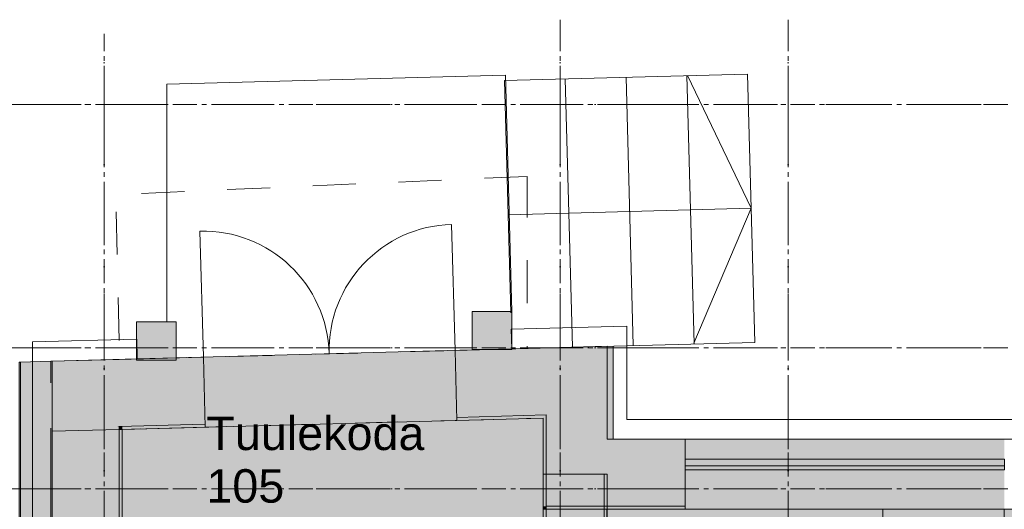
# Model space of a CAD drawing. Header units: millimetres. Extents: x -469965 to -394737, y -22321 to 14469.
# Tile 252 of 256: x -436031 to -429554, y -6737 to -3521. Entities that reach past the tile are written whole.
import ezdxf
from ezdxf.enums import TextEntityAlignment as Align

# ---------------------------------------------------------------- set-up
doc = ezdxf.new("R2010")
doc.units = ezdxf.units.MM
doc.header["$MEASUREMENT"] = 0
for name, pattern in [('CENTER', [254, 158.75, -31.75, 31.75, -31.75]), ('Dashed', [564.444447, 282.222223, -282.222223]), ('Dot & Dashed', [670.277762, 352.777767, -176.388884, 0, -141.111112]), ('Wipeout_Contour', [1000, 0, -1000])]:
    doc.linetypes.add(name, pattern=pattern)
for name, color, linetype, lineweight in [('0_Pen_No__1', 7, 'Continuous', 13), ('A-06-TELJED_Pen_No__253', 7, 'Continuous', 13), ('ARCHICAD Zone Stamps_Pen_No__1', 7, 'Continuous', 13), ('New_A-03-PEENJOON_Pen_No__1', 7, 'Continuous', 13), ('New_A-COLS.IFC Model_Pen_No__1', 7, 'Continuous', 13), ('New_A-WALL.IFC Model_Pen_No__1', 7, 'Continuous', 13), ('New_ARCHICAD Doors_Pen_No__1', 7, 'Continuous', 13), ('New_ARCHICAD Windows_Pen_No__1', 7, 'Continuous', 13), ('New_C-TOPO.IFC Model_Pen_No__1', 7, 'Continuous', 13), ('New_I-WALL.IFC Model_Pen_No__1', 7, 'Continuous', 13)]:
    doc.layers.add(name, color=color, linetype=linetype, lineweight=lineweight)
for name, color, linetype in [('A-AREA.IFC Model', 7, 'Continuous'), ('New_A-COLS.IFC Model', 7, 'Continuous'), ('New_A-FLOR.IFC Model', 7, 'Continuous'), ('New_A-WALL.IFC Model', 7, 'Continuous'), ('New_C-TOPO.IFC Model', 7, 'Continuous'), ('New_I-WALL.IFC Model', 7, 'Continuous')]:
    doc.layers.add(name, color=color, linetype=linetype)
for name, color, linetype, lineweight, true_color in [('New_A-COLS.IFC Model_Pen_No__160', 7, 'Continuous', 0, 0xe8e8e8), ('New_A-FLOR.IFC Model_Pen_No__89', 7, 'Continuous', 20, 0x71cebe), ('New_A-WALL.IFC Model_Pen_No__160', 7, 'Continuous', 0, 0xe8e8e8), ('New_A-WALL.IFC Model_Pen_No__87', 7, 'Continuous', 20, 0x6a6a6a), ('New_I-WALL.IFC Model_Pen_No__160', 7, 'Continuous', 0, 0xe8e8e8)]:
    doc.layers.add(name, color=color, linetype=linetype, lineweight=lineweight, true_color=true_color)
doc.styles.add('GENERATED_STYLE_1', font='arial.ttf')

# ---------------------------------------------------------------- blocks, each defined once
blk = doc.blocks.new('Slab_1', base_point=(-435356.9, -8055.4))
at = {"layer": 'New_A-FLOR.IFC Model_Pen_No__89', "color": 123, "linetype": 'Dashed', "lineweight": 20, "true_color": 0x71cebe, "flags": 128}
blk.add_lwpolyline([(-435356.9, -8055.4), (-433926.3, -8055.4), (-433926.3, -7770.3), (-432586.6, -7770.3), (-432586.8, -6138.2), (-435356.9, -6212.7)], close=True, dxfattribs=at)
blk = doc.blocks.new('Slab_2', base_point=(-432166.9, -6737.5))
at = {"layer": 'New_A-FLOR.IFC Model_Pen_No__89', "color": 123, "linetype": 'Continuous', "lineweight": 20, "true_color": 0x71cebe, "flags": 128}
blk.add_lwpolyline([(-432166.9, -6737.5), (-432166.9, -12327.5), (-405154.3, -12327.5), (-405154.3, -6737.5)], close=True, dxfattribs=at)
blk = doc.blocks.new('Tuulekoda_105_8', base_point=(-434803.5, -6078))
at = {"layer": 'A-AREA.IFC Model', "linetype": 'Continuous', "lineweight": 0, "true_color": 0xffffff}
for points in [[(-434811.8, -6198), (-433156.1, -6153.5), (-433168.4, -5693.7), (-434824.2, -5738.2)], [(-432587.9, -6138.2), (-435357.9, -6212.7), (-435357.9, -7679.1), (-433829.2, -7679.1), (-432587.9, -7679.1), (-432587.9, -6737.5), (-432587.9, -6507.5)]]:
    blk.add_hatch(color=7, dxfattribs=at).paths.add_polyline_path(points)
at = {"layer": 'ARCHICAD Zone Stamps_Pen_No__1', "color": 7, "lineweight": 13, "style": 'GENERATED_STYLE_1'}
for tag, p in [('ROOM_NAME', (-434803.5, -6128.3)), ('ROOM_NUMBER', (-434803.5, -6474)), ('ROOM_REDUCED_AREA', (-434803.5, -6819.8))]:
    blk.add_attdef(tag, text='', height=220, dxfattribs=at).set_placement(p, align=Align.TOP_LEFT)
blk = doc.blocks.new('Riietusruum_109_11', base_point=(-431631.2, -8611.6))
at = {"layer": 'A-AREA.IFC Model', "linetype": 'Continuous', "lineweight": 0, "true_color": 0xffffff}
for points in [[(-429554.5, -6277.5), (-431654.5, -6277.5), (-431654.5, -6737.5), (-429554.5, -6737.5)], [(-432167.9, -6737.5), (-432167.9, -11111.5), (-429554.2, -11111.5), (-429554.2, -6737.5)]]:
    blk.add_hatch(color=7, dxfattribs=at).paths.add_polyline_path(points)
at = {"layer": 'ARCHICAD Zone Stamps_Pen_No__1', "color": 7, "lineweight": 13, "style": 'GENERATED_STYLE_1'}
for tag, p in [('ROOM_NAME', (-431631.2, -8661.9)), ('ROOM_NUMBER', (-431631.2, -9007.6)), ('ROOM_AREA', (-431631.2, -9353.3))]:
    blk.add_attdef(tag, text='', height=220, dxfattribs=at).set_placement(p, align=Align.TOP_LEFT)
blk = doc.blocks.new('Pesupesemise ruum_110_12', base_point=(-429210.9, -6849))
at = {"layer": 'A-AREA.IFC Model', "linetype": 'Continuous', "lineweight": 0, "true_color": 0xffffff}
for points in [[(-426568.9, -6277.5), (-428668.9, -6277.5), (-428668.9, -6737.5), (-426568.9, -6737.5)], [(-429394.2, -7537.5), (-429394.2, -6737.5), (-429554.2, -6737.5), (-429554.2, -7537.5)], [(-429394.2, -6737.5), (-429394.2, -8321.5), (-425783.6, -8321.5), (-425783.6, -6737.5)], [(-425623.6, -7537.5), (-425623.6, -6737.5), (-425783.6, -6737.5), (-425783.6, -7537.5)]]:
    blk.add_hatch(color=7, dxfattribs=at).paths.add_polyline_path(points)
at = {"layer": 'ARCHICAD Zone Stamps_Pen_No__1', "color": 7, "lineweight": 13, "style": 'GENERATED_STYLE_1'}
for tag, p in [('ROOM_NAME', (-429210.9, -6899.3)), ('ROOM_NUMBER', (-429210.9, -7245)), ('ROOM_AREA', (-429210.9, -7590.7))]:
    blk.add_attdef(tag, text='', height=220, dxfattribs=at).set_placement(p, align=Align.TOP_LEFT)
blk = doc.blocks.new('Slab_14', base_point=(-432692.7, -4550))
at = {"layer": 'New_A-FLOR.IFC Model_Pen_No__89', "color": 123, "linetype": 'Dashed', "lineweight": 20, "true_color": 0x71cebe, "flags": 128}
blk.add_lwpolyline([(-432692.7, -4550), (-435399.4, -4669.2), (-435374.6, -5753), (-432692.7, -5680.9)], close=True, dxfattribs=at)
blk = doc.blocks.new('Column_18', base_point=(-435132.4, -5626.7))
at = {"layer": 'New_A-COLS.IFC Model_Pen_No__160', "linetype": 'Continuous', "lineweight": 0, "true_color": 0x747474}
blk.add_hatch(color=8, dxfattribs=at).paths.add_polyline_path([(-435262.4, -5506.9), (-435262.4, -5750), (-435002.4, -5743), (-435002.4, -5506.9)])
at = {"layer": 'New_A-COLS.IFC Model_Pen_No__1', "color": 7, "linetype": 'Continuous', "lineweight": 13}
for p, q in [((-435262.4, -5506.9), (-435262.4, -5750)), ((-435002.4, -5506.9), (-435262.4, -5506.9)), ((-435002.4, -5743), (-435002.4, -5506.9)), ((-435262.4, -5750), (-435002.4, -5743))]:
    blk.add_line(p, q, dxfattribs=at)
blk = doc.blocks.new('Column_19', base_point=(-432924.3, -5562.6))
at = {"layer": 'New_A-COLS.IFC Model_Pen_No__160', "linetype": 'Continuous', "lineweight": 0, "true_color": 0x747474}
blk.add_hatch(color=8, dxfattribs=at).paths.add_polyline_path([(-433054.3, -5438.2), (-433054.3, -5690.6), (-432794.3, -5683.6), (-432794.3, -5438.2)])
at = {"layer": 'New_A-COLS.IFC Model_Pen_No__1', "color": 7, "linetype": 'Continuous', "lineweight": 13}
for p, q in [((-433054.3, -5438.2), (-433054.3, -5690.6)), ((-432794.3, -5438.2), (-433054.3, -5438.2)), ((-432794.3, -5683.6), (-432794.3, -5438.2)), ((-433054.3, -5690.6), (-432794.3, -5683.6))]:
    blk.add_line(p, q, dxfattribs=at)
blk = doc.blocks.new('Morph_11')
at = {"layer": 'New_C-TOPO.IFC Model_Pen_No__1', "color": 7, "linetype": 'Continuous', "lineweight": 13, "flags": 128}
for points in [[(-435062.4, -3944), (-432836.1, -3884.1)], [(-432836.1, -3884.1), (-432794.3, -5438.2)], [(-435062.4, -5506.9), (-435062.4, -3944)], [(-432794.3, -5438.2), (-433054.3, -5438.2)], [(-433054.3, -5438.2), (-433054.3, -5690.6)], [(-435002.4, -5506.9), (-435062.4, -5506.9)], [(-435002.4, -5743), (-435002.4, -5506.9)], [(-433054.3, -5690.6), (-435002.4, -5743)]]:
    blk.add_lwpolyline(points, dxfattribs=at)
blk = doc.blocks.new('Wall_23', base_point=(-435586.9, -12602.5))
at = {"color": 254, "linetype": 'Wipeout_Contour', "lineweight": 0, "ltscale": 1741905.436353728}
blk.add_wipeout([(-435356.9, -12327.5), (-435356.9, -6212.7), (-435376.9, -6213.2), (-435376.9, -12327.5)], dxfattribs=at).dxf.layer = 'New_A-WALL.IFC Model'
at = {"color": 254, "linetype": 'Wipeout_Contour', "lineweight": 0, "ltscale": 1742825.381895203}
blk.add_wipeout([(-435376.9, -12327.5), (-435376.9, -6213.2), (-435816.9, -6225.1), (-435816.9, -12327.5)], dxfattribs=at).dxf.layer = 'New_A-WALL.IFC Model'
at = {"layer": 'New_A-WALL.IFC Model_Pen_No__87', "color": 251, "linetype": 'Continuous', "lineweight": 20, "true_color": 0x6a6a6a, "flags": 128}
for points in [[(-435376.9, -6213.2), (-435816.9, -6225.1)], [(-435356.9, -6212.7), (-435376.9, -6213.2)], [(-435356.9, -12327.5), (-435356.9, -6212.7)], [(-435816.9, -6225.1), (-435816.9, -12327.5)], [(-435376.9, -12327.5), (-435816.9, -12327.5)], [(-435356.9, -12327.5), (-435376.9, -12327.5)]]:
    blk.add_lwpolyline(points, dxfattribs=at)
blk = doc.blocks.new('Door (Wall) 18')
at = {"layer": 'New_ARCHICAD Doors_Pen_No__1', "color": 7, "linetype": 'Continuous', "lineweight": 13}
for p, q in [((-828.2, 0), (-828.2, 828.2)), ((828.2, 0), (828.2, 828.2))]:
    blk.add_line(p, q, dxfattribs=at)
for centre, start, end in [((-828.2, 0), 0, 90), ((828.2, 0), 90, 180)]:
    blk.add_arc(centre, 828.2, start, end, dxfattribs=at)
blk = doc.blocks.new('Wall_50', base_point=(-435696.4, -5991.7))
at = {"layer": 'New_A-WALL.IFC Model_Pen_No__160', "linetype": 'Continuous', "lineweight": 0, "true_color": 0x747474}
for points in [[(-433155.6, -6133.5), (-432566.9, -6117.7), (-432126.9, -5665.7), (-433167.4, -5693.7)], [(-435376.9, -6193.2), (-434811.3, -6178), (-434823.2, -5738.2), (-435376.9, -5753.1)], [(-435826.9, -6205.3), (-435826.9, -5906.8), (-436026.9, -5776.6), (-436026.9, -6210.7)], [(-433155.1, -6153.5), (-432586.9, -6138.2), (-432566.9, -6117.7), (-433155.6, -6133.5)], [(-435376.9, -6193.2), (-435376.9, -6199.7), (-435356.9, -6212.7), (-435356.9, -6192.7)], [(-435356.9, -6212.7), (-435376.9, -6199.7), (-435376.9, -6213.2)], [(-435356.9, -6212.7), (-434810.8, -6198), (-434811.3, -6178), (-435356.9, -6192.7)]]:
    blk.add_hatch(color=8, dxfattribs=at).paths.add_polyline_path(points)
at = {"layer": 'New_A-WALL.IFC Model_Pen_No__1', "color": 7, "linetype": 'Continuous', "lineweight": 13}
for p, q in [((-433155.1, -6153.5), (-433167.4, -5693.7)), ((-434810.8, -6198), (-434823.2, -5738.2)), ((-433155.6, -6133.5), (-432566.9, -6117.7)), ((-435376.9, -6193.2), (-434811.3, -6178)), ((-435376.9, -6193.2), (-435376.9, -6199.7))]:
    blk.add_line(p, q, dxfattribs=at)
at = {"layer": 'New_A-WALL.IFC Model_Pen_No__1', "color": 7, "linetype": 'Continuous', "lineweight": 13, "flags": 128}
for points in [[(-432126.9, -5665.7), (-433167.4, -5693.7)], [(-434823.2, -5738.2), (-435376.9, -5753.1)], [(-433155.1, -6153.5), (-432586.9, -6138.2)], [(-435356.9, -6212.7), (-434810.8, -6198)]]:
    blk.add_lwpolyline(points, dxfattribs=at)
at = {"layer": 'New_ARCHICAD Doors_Pen_No__1', "color": 7, "linetype": 'Continuous', "lineweight": 13, "zscale": 1000, "rotation": 1.539633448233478}
blk.add_blockref('Door (Wall) 18', (-433995.3, -5715.9), dxfattribs=at)
blk = doc.blocks.new('Window (Wall) 11')
at = {"layer": 'New_ARCHICAD Windows_Pen_No__1', "color": 7, "linetype": 'Continuous', "lineweight": 13}
for p, q in [((1050, -260), (-1050, -260)), ((-1050, -260), (-1050, -285)), ((-1050, -285), (-1050, -330)), ((-1050, -285), (1050, -285)), ((1050, -285), (1050, -260)), ((1050, -330), (1050, -285)), ((-1050, -330), (1050, -330))]:
    blk.add_line(p, q, dxfattribs=at)
blk = doc.blocks.new('Wall_55', base_point=(-404954.3, -6507.5))
at = {"layer": 'New_A-WALL.IFC Model_Pen_No__160', "linetype": 'Continuous', "lineweight": 0, "true_color": 0x747474}
for points in [[(-432566.9, -6277.5), (-432566.9, -6717.5), (-432126.9, -6277.5)], [(-432126.9, -6277.5), (-432566.9, -6717.5), (-432126.9, -6717.5)], [(-432126.9, -6717.5), (-431653.5, -6717.5), (-431653.5, -6277.5), (-432126.9, -6277.5)], [(-432566.9, -6717.5), (-432586.9, -6717.5), (-432586.9, -6737.5)], [(-432566.9, -6717.5), (-432586.9, -6737.5), (-432566.9, -6737.5)], [(-432566.9, -6737.5), (-431653.5, -6737.5), (-431653.5, -6717.5), (-432566.9, -6717.5)]]:
    blk.add_hatch(color=8, dxfattribs=at).paths.add_polyline_path(points)
at = {"layer": 'New_A-WALL.IFC Model_Pen_No__1', "color": 7, "linetype": 'Continuous', "lineweight": 13}
for p, q in [((-431653.5, -6277.5), (-431653.5, -6737.5)), ((-429553.5, -6277.5), (-431653.5, -6277.5)), ((-431653.5, -6717.5), (-432566.9, -6717.5)), ((-431653.5, -6737.5), (-429553.5, -6737.5))]:
    blk.add_line(p, q, dxfattribs=at)
at = {"layer": 'New_A-WALL.IFC Model_Pen_No__1', "color": 7, "linetype": 'Continuous', "lineweight": 13, "flags": 128}
for points in [[(-431653.5, -6277.5), (-432126.9, -6277.5)], [(-432586.9, -6737.5), (-432586.9, -6717.5)], [(-432586.9, -6737.5), (-431653.5, -6737.5)]]:
    blk.add_lwpolyline(points, dxfattribs=at)
at = {"layer": 'New_ARCHICAD Windows_Pen_No__1', "color": 7, "linetype": 'Continuous', "lineweight": 13, "zscale": 1000, "rotation": 180}
blk.add_blockref('Window (Wall) 11', (-430603.5, -6737.5), dxfattribs=at)
blk = doc.blocks.new('Wall_65', base_point=(-435696.4, -12602.5))
at = {"layer": 'New_A-WALL.IFC Model_Pen_No__160', "linetype": 'Continuous', "lineweight": 0, "true_color": 0x747474}
for points in [[(-435376.9, -5753.1), (-435826.9, -5765.2), (-435826.9, -5906.8), (-435386.5, -6193.5), (-435376.9, -6193.2)], [(-436035.9, -5770.8), (-436026.9, -5776.6), (-436026.9, -5770.5)], [(-436026.9, -12857.5), (-436026.9, -5776.6), (-436035.9, -5770.8), (-436035.9, -12857.5)], [(-435826.9, -5765.2), (-436026.9, -5770.5), (-436026.9, -5776.6), (-435826.9, -5906.8)], [(-435386.5, -6193.5), (-435826.9, -5906.8), (-435826.9, -6205.3)], [(-436026.9, -6210.7), (-436026.9, -12857.5), (-436011.3, -12857.5), (-435826.9, -12708.2), (-435826.9, -6205.3)], [(-435826.9, -6205.3), (-435826.9, -12347.5), (-435381.6, -12347.5), (-435376.9, -12343.7), (-435376.9, -6199.7), (-435386.5, -6193.5)], [(-435376.9, -6193.2), (-435386.5, -6193.5), (-435376.9, -6199.7)], [(-435376.9, -6213.2), (-435376.9, -12327.5), (-435356.9, -12327.5), (-435356.9, -6212.7)], [(-435376.9, -12343.7), (-435381.6, -12347.5), (-435376.9, -12347.5)], [(-435826.9, -12708.2), (-436011.3, -12857.5), (-435826.9, -12857.5)], [(-436035.9, -12877.5), (-436026.9, -12877.5), (-436026.9, -12870.2)], [(-435826.9, -12857.5), (-436011.3, -12857.5), (-436026.9, -12870.2), (-436026.9, -12877.5), (-435826.9, -12877.5)], [(-436026.9, -12857.5), (-436026.9, -12870.2), (-436011.3, -12857.5)]]:
    blk.add_hatch(color=8, dxfattribs=at).paths.add_polyline_path(points)
at = {"layer": 'New_A-WALL.IFC Model_Pen_No__1', "color": 7, "linetype": 'Continuous', "lineweight": 13}
for p, q in [((-436026.9, -5770.5), (-436026.9, -5776.6)), ((-436026.9, -12857.5), (-436026.9, -5776.6)), ((-435826.9, -5765.2), (-435826.9, -5906.8)), ((-435826.9, -12708.2), (-435826.9, -6205.3)), ((-435376.9, -6193.2), (-435376.9, -6199.7)), ((-435376.9, -12343.7), (-435376.9, -6199.7))]:
    blk.add_line(p, q, dxfattribs=at)
at = {"layer": 'New_A-WALL.IFC Model_Pen_No__1', "color": 7, "linetype": 'Continuous', "lineweight": 13, "flags": 128}
for points in [[(-435826.9, -5765.2), (-435376.9, -5753.1)], [(-436035.9, -5770.8), (-436026.9, -5770.5)], [(-436035.9, -5770.8), (-436035.9, -12198.5)], [(-436026.9, -5770.5), (-435826.9, -5765.2)], [(-435356.9, -7679.1), (-435356.9, -6212.7)], [(-435356.9, -12327.5), (-435356.9, -7979.1)]]:
    blk.add_lwpolyline(points, dxfattribs=at)
at = {"layer": 'New_I-WALL.IFC Model_Pen_No__1', "color": 7, "linetype": 'Continuous', "lineweight": 13}
for p, q in [((-435376.9, -12343.7), (-435376.9, -12347.5)), ((-435826.9, -12708.2), (-435826.9, -12857.5)), ((-436026.9, -12870.2), (-436026.9, -12877.5))]:
    blk.add_line(p, q, dxfattribs=at)
at = {"layer": 'New_I-WALL.IFC Model_Pen_No__1', "color": 7, "linetype": 'Continuous', "lineweight": 13, "flags": 128}
for points in [[(-436035.9, -12877.5), (-436026.9, -12877.5)], [(-436026.9, -12877.5), (-435826.9, -12877.5)]]:
    blk.add_lwpolyline(points, dxfattribs=at)
blk = doc.blocks.new('Wall_66', base_point=(-432376.9, -6507.5))
at = {"layer": 'New_I-WALL.IFC Model_Pen_No__160', "linetype": 'Continuous', "lineweight": 0, "true_color": 0x747474}
for points in [[(-432586.9, -6507.5), (-432586.9, -12327.5), (-432566.9, -12327.5), (-432566.9, -6507.5)], [(-432566.9, -6507.5), (-432566.9, -12327.5), (-432186.9, -12327.5), (-432186.9, -6507.5)], [(-432186.9, -6507.5), (-432186.9, -12327.5), (-432166.9, -12327.5), (-432166.9, -6507.5)]]:
    blk.add_hatch(color=8, dxfattribs=at).paths.add_polyline_path(points)
at = {"layer": 'New_I-WALL.IFC Model_Pen_No__1', "color": 7, "linetype": 'Continuous', "lineweight": 13}
for p, q in [((-432566.9, -6507.5), (-432566.9, -12327.5)), ((-432186.9, -6507.5), (-432186.9, -12327.5))]:
    blk.add_line(p, q, dxfattribs=at)
at = {"layer": 'New_I-WALL.IFC Model_Pen_No__1', "color": 7, "linetype": 'Continuous', "lineweight": 13, "flags": 128}
for points in [[(-432586.9, -6507.5), (-432586.9, -7679.1)], [(-432166.9, -6507.5), (-432586.9, -6507.5)], [(-432166.9, -11111.5), (-432166.9, -6507.5)], [(-432586.9, -7779.1), (-432586.9, -12327.5)], [(-432166.9, -12327.5), (-432166.9, -11237.5)]]:
    blk.add_lwpolyline(points, dxfattribs=at)
blk = doc.blocks.new('Wall_96', base_point=(-432356.9, -5902))
at = {"layer": 'New_A-WALL.IFC Model_Pen_No__160', "linetype": 'Continuous', "lineweight": 0, "true_color": 0x747474}
for points in [[(-432126.9, -6277.5), (-432126.9, -5665.7), (-432566.9, -6117.7), (-432566.9, -6277.5)], [(-432586.9, -6138.2), (-432586.9, -6717.5), (-432566.9, -6717.5), (-432566.9, -6117.7)]]:
    blk.add_hatch(color=8, dxfattribs=at).paths.add_polyline_path(points)
at = {"layer": 'New_A-WALL.IFC Model_Pen_No__1', "color": 7, "linetype": 'Continuous', "lineweight": 13}
for p, q in [((-432566.9, -6117.7), (-432566.9, -6277.5)), ((-432566.9, -6277.5), (-432566.9, -6717.5))]:
    blk.add_line(p, q, dxfattribs=at)
at = {"layer": 'New_A-WALL.IFC Model_Pen_No__1', "color": 7, "linetype": 'Continuous', "lineweight": 13, "flags": 128}
for points in [[(-432126.9, -6277.5), (-432126.9, -5665.7)], [(-432586.9, -6138.2), (-432586.9, -6717.5)]]:
    blk.add_lwpolyline(points, dxfattribs=at)
blk = doc.blocks.new('Door (Wall) 47')
at = {"layer": 'New_ARCHICAD Doors_Pen_No__1', "color": 7, "linetype": 'Continuous', "lineweight": 13}
blk.add_line((400, 0), (400, 800), dxfattribs=at)
blk.add_arc((400, 0), 800, 90, 180, dxfattribs=at)
blk = doc.blocks.new('Door (Wall) 48')
at = {"layer": 'New_ARCHICAD Doors_Pen_No__1', "color": 7, "linetype": 'Continuous', "lineweight": 13}
blk.add_line((400, 0), (400, 800), dxfattribs=at)
blk.add_arc((400, 0), 800, 90, 180, dxfattribs=at)
blk = doc.blocks.new('Wall_104', base_point=(-429473.2, -10746.2))
at = {"layer": 'New_I-WALL.IFC Model_Pen_No__160', "linetype": 'Continuous', "lineweight": 0, "true_color": 0x747474}
for points in [[(-429403.2, -9566.4), (-429403.2, -7537.5), (-429553.2, -7537.5), (-429553.2, -9566.4)], [(-429393.2, -9566.4), (-429393.2, -7537.5), (-429403.2, -7537.5), (-429403.2, -9566.4)], [(-429403.2, -10666.2), (-429403.2, -10366.4), (-429553.2, -10366.4), (-429553.2, -10666.2)], [(-429393.2, -10666.2), (-429393.2, -10366.4), (-429403.2, -10366.4), (-429403.2, -10666.2)]]:
    blk.add_hatch(color=8, dxfattribs=at).paths.add_polyline_path(points)
at = {"layer": 'New_I-WALL.IFC Model_Pen_No__1', "color": 7, "linetype": 'Continuous', "lineweight": 13}
for p, q in [((-429393.2, -7537.5), (-429553.2, -7537.5)), ((-429403.2, -9566.4), (-429403.2, -7537.5)), ((-429393.2, -9566.4), (-429553.2, -9566.4)), ((-429393.2, -10366.4), (-429553.2, -10366.4)), ((-429403.2, -10666.2), (-429403.2, -10366.4))]:
    blk.add_line(p, q, dxfattribs=at)
at = {"layer": 'New_I-WALL.IFC Model_Pen_No__1', "color": 7, "linetype": 'Continuous', "lineweight": 13, "flags": 128}
for points in [[(-429393.2, -6737.5), (-429553.2, -6737.5)], [(-429553.2, -7537.5), (-429553.2, -9566.4)], [(-429393.2, -8321.5), (-429393.2, -7537.5)], [(-429393.2, -9566.4), (-429393.2, -8491.5)], [(-429553.2, -10366.4), (-429553.2, -10666.2)], [(-429393.2, -10666.2), (-429393.2, -10366.4)]]:
    blk.add_lwpolyline(points, dxfattribs=at)
at = {"layer": 'New_ARCHICAD Doors_Pen_No__1', "color": 7, "linetype": 'Continuous', "lineweight": 13, "zscale": 1000, "rotation": 90}
for name, p in [('Door (Wall) 47', (-429553.2, -7137.5)), ('Door (Wall) 48', (-429553.2, -9966.4))]:
    blk.add_blockref(name, p, dxfattribs=at)
blk = doc.blocks.new('Wall 1')
at = {"layer": 'New_A-WALL.IFC Model_Pen_No__1', "color": 7, "linetype": 'Continuous', "lineweight": 13}
for p, q in [((5220.4, 13484.3), (4459.4, 13463.9)), ((5220.5, 12870.1), (5220.4, 13484.3)), ((4459.4, 13463.9), (4462.9, 13333.9)), ((1995.7, 13397.7), (1310.3, 13379.3)), ((1310.3, 13379.3), (1310.3, 6730.1)), ((1999.2, 13267.7), (1995.7, 13397.7)), ((4462.9, 13333.9), (5090.4, 13350.8)), ((5090.4, 13350.8), (5090.5, 12740.1)), ((1440.3, 13252.7), (1999.2, 13267.7)), ((1440.3, 6600.1), (1440.3, 13252.7)), ((14817.9, 12870.1), (5220.5, 12870.1)), ((5090.5, 12740.1), (14817.9, 12740.1))]:
    blk.add_line(p, q, dxfattribs=at)

msp = doc.modelspace()

# ---------------------------------------------------------------- linework, layer by layer
at = {"layer": '0_Pen_No__1', "color": 7, "linetype": 'Continuous', "lineweight": 13, "flags": 128}
for points in [[(-433054.3, -5438.2), (-432794.3, -5438.2), (-432794.3, -5688.2), (-433054.3, -5688.2)], [(-435262.4, -5506.9), (-435002.4, -5506.9), (-435002.4, -5756.9), (-435262.4, -5756.9)]]:
    msp.add_lwpolyline(points, close=True, dxfattribs=at)
at = {"layer": 'A-06-TELJED_Pen_No__253', "color": 7, "linetype": 'Dot & Dashed', "lineweight": 13}
for p, q in [((-397527.1, -4077.5), (-440947.5, -4077.5)), ((-397527.1, -5677.5), (-440947.5, -5677.5))]:
    msp.add_line(p, q, dxfattribs=at)
at = {"layer": 'A-06-TELJED_Pen_No__253', "color": 7, "linetype": 'CENTER', "lineweight": 13}
for p, q in [((-397527.1, -4077.5), (-440947.5, -4077.5)), ((-397527.1, -5677.5), (-440947.5, -5677.5))]:
    msp.add_line(p, q, dxfattribs=at)
at = {"layer": 'A-06-TELJED_Pen_No__253', "color": 7, "linetype": 'Dot & Dashed', "lineweight": 13}
for points in [[(-432476.2, -21762.1), (-432476.2, -3520.7)], [(-430976.2, -21762.1), (-430976.2, -3520.7)]]:
    msp.add_lwpolyline(points, dxfattribs=at)
at = {"layer": 'A-06-TELJED_Pen_No__253', "color": 7, "linetype": 'CENTER', "lineweight": 13}
for points in [[(-432476.2, -21762.1), (-432476.2, -3520.7)], [(-430976.2, -21762.1), (-430976.2, -3520.7)]]:
    msp.add_lwpolyline(points, dxfattribs=at)
at = {"layer": 'A-AREA.IFC Model', "color": 7, "linetype": 'Continuous', "lineweight": 0, "true_color": 0xffffff, "flags": 128}
for points in [[(-432587.9, -6138.2), (-435357.9, -6212.7), (-435357.9, -7679.1), (-433829.2, -7679.1), (-432587.9, -7679.1), (-432587.9, -6737.5), (-432587.9, -6507.5)], [(-432167.9, -6737.5), (-432167.9, -11111.5), (-429554.2, -11111.5), (-429554.2, -6737.5)]]:
    msp.add_lwpolyline(points, close=True, dxfattribs=at)
at = {"layer": 'New_A-03-PEENJOON_Pen_No__1', "color": 7, "linetype": 'Continuous', "lineweight": 13}
for p, q in [((-431242.4, -3877.5), (-431195, -5640.7)), ((-432841.8, -3920.4), (-432800.8, -5447.3)), ((-432442, -3909.7), (-432394.6, -5672.9)), ((-432042.1, -3898.9), (-431994.7, -5662.2)), ((-431642.2, -3888.2), (-431594.9, -5651.4))]:
    msp.add_line(p, q, dxfattribs=at)
for points in [[(-431242.4, -3877.5), (-432841.8, -3920.4)], [(-431637, -3888.1), (-431218.7, -4759.1), (-431596.4, -5646.9)], [(-431218.7, -4759.1), (-432818.1, -4802)], [(-431195, -5640.7), (-432794.4, -5683.6)]]:
    msp.add_lwpolyline(points, dxfattribs=at)

# ---------------------------------------------------------------- block references
at = {"layer": 'A-AREA.IFC Model', "color": 7, "linetype": 'Continuous', "lineweight": 13}
for name, p, values in [('Tuulekoda_105_8', (-434803.5, -6078), {'ROOM_NAME': 'Tuulekoda', 'ROOM_NUMBER': '105', 'ROOM_REDUCED_AREA': '4,5 m2'}), ('Riietusruum_109_11', (-431631.2, -8611.6), {'ROOM_NAME': 'Riietusruum', 'ROOM_NUMBER': '109', 'ROOM_AREA': '12,4 m2'}), ('Pesupesemise ruum_110_12', (-429210.9, -6849), {'ROOM_NAME': 'Pesupesemise ruum', 'ROOM_NUMBER': '110', 'ROOM_AREA': '6,9 m2'})]:
    msp.add_blockref(name, p, dxfattribs=at).add_auto_attribs(values)
at = {"layer": 'New_A-COLS.IFC Model', "color": 14, "lineweight": 35, "true_color": 0xa80f02}
for name, p in [('Column_19', (-432924.3, -5562.6)), ('Column_18', (-435132.4, -5626.7))]:
    msp.add_blockref(name, p, dxfattribs=at)
at = {"layer": 'New_A-FLOR.IFC Model', "color": 123, "linetype": 'Continuous', "lineweight": 20, "true_color": 0x71cebe}
for name, p in [('Slab_14', (-432692.7, -4550)), ('Slab_1', (-435356.9, -8055.4)), ('Slab_2', (-432166.9, -6737.5))]:
    msp.add_blockref(name, p, dxfattribs=at)
at = {"layer": 'New_A-WALL.IFC Model', "color": 7, "lineweight": 35}
for name, p in [('Wall_96', (-432356.9, -5902)), ('Wall_55', (-404954.3, -6507.5))]:
    msp.add_blockref(name, p, dxfattribs=at)
at = {"layer": 'New_C-TOPO.IFC Model', "linetype": 'Continuous', "lineweight": 0}
msp.add_blockref('Morph_11', (0, 0), dxfattribs=at)
at = {"layer": 'New_I-WALL.IFC Model', "color": 7, "lineweight": 35}
for name, p in [('Wall_66', (-432376.9, -6507.5)), ('Wall_104', (-429473.2, -10746.2))]:
    msp.add_blockref(name, p, dxfattribs=at)

# ---------------------------------------------------------------- next in the draw order: block references
at = {"layer": 'New_A-WALL.IFC Model', "color": 7, "lineweight": 35}
msp.add_blockref('Wall_23', (-435586.9, -12602.5), dxfattribs=at)

# ---------------------------------------------------------------- next in the draw order: linework, layer by layer
at = {"layer": 'A-06-TELJED_Pen_No__253', "color": 7, "linetype": 'Dot & Dashed', "lineweight": 13}
msp.add_line((-397527.1, -6602.5), (-440947.5, -6602.5), dxfattribs=at)
at = {"layer": 'A-06-TELJED_Pen_No__253', "color": 7, "linetype": 'CENTER', "lineweight": 13}
msp.add_line((-397527.1, -6602.5), (-440947.5, -6602.5), dxfattribs=at)
at = {"layer": 'A-06-TELJED_Pen_No__253', "color": 7, "linetype": 'Dot & Dashed', "lineweight": 13}
msp.add_lwpolyline([(-435476.2, -21762.1), (-435476.2, -3613.2)], dxfattribs=at)
at = {"layer": 'A-06-TELJED_Pen_No__253', "color": 7, "linetype": 'CENTER', "lineweight": 13}
msp.add_lwpolyline([(-435476.2, -21762.1), (-435476.2, -3613.2)], dxfattribs=at)

# ---------------------------------------------------------------- next in the draw order: block references
at = {"layer": 'New_A-WALL.IFC Model', "color": 7, "lineweight": 35}
for name, p in [('Wall_50', (-435696.4, -5991.7)), ('Wall_65', (-435696.4, -12602.5))]:
    msp.add_blockref(name, p, dxfattribs=at)
at = {"layer": 'New_A-WALL.IFC Model_Pen_No__1', "color": 7, "linetype": 'Continuous', "lineweight": 13, "zscale": 1000}
msp.add_blockref('Wall 1', (-437257.3, -19017.6), dxfattribs=at)

doc.saveas('drawing.dxf')
